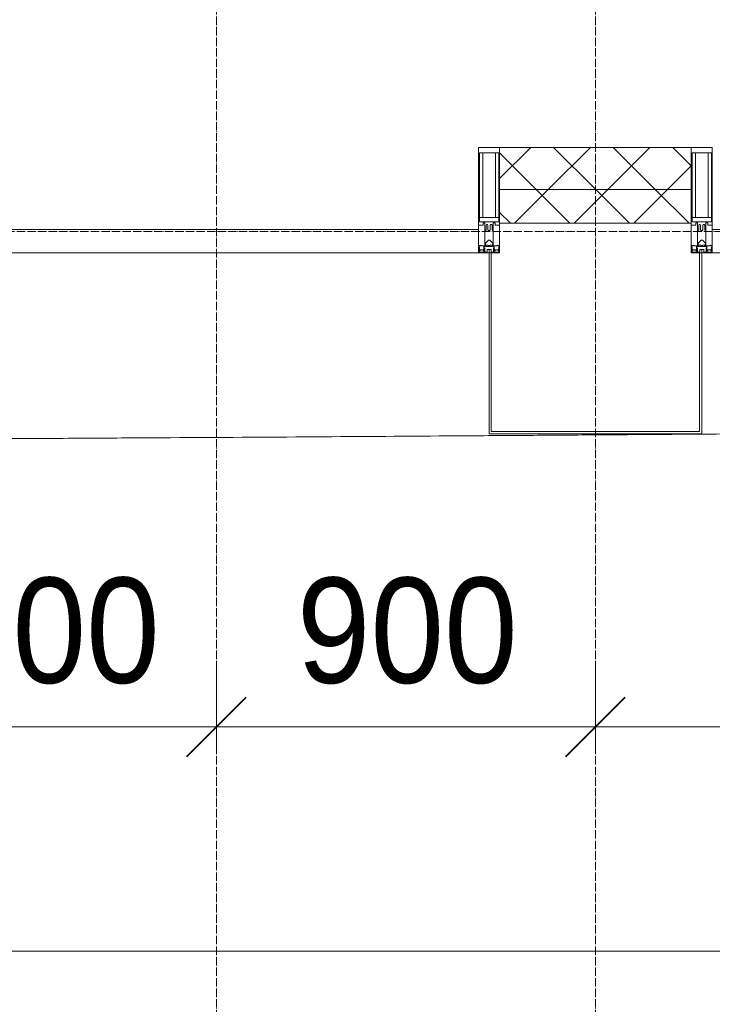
# Model space of a CAD drawing. Header units: millimetres. Extents: x 5617 to 110067, y 7718 to 195801.
# Tile 54 of 81: x 57096 to 58740, y 13565 to 15904. Entities that reach past the tile are written whole.
import ezdxf

# ---------------------------------------------------------------- set-up
doc = ezdxf.new("R2010")
doc.units = ezdxf.units.MM
doc.linetypes.add('ADSK_Линия сетки', pattern=[25, 20, -2.5, 0, -2.5])
doc.linetypes.add('Линия сетки', pattern=[25, 20, -2.5, 0, -2.5])
for name, color, linetype, lineweight in [('Импосты витража', 7, 'Continuous', 18), ('Колонны', 7, 'Continuous', 18), ('Оси', 7, 'Continuous', 9), ('Панели витража', 7, 'Continuous', 18), ('Размеры', 7, 'Continuous', 9), ('Размеры-100', 7, 'Continuous', 9), ('Стены разрез', 7, 'Continuous', 40), ('Стены штриховка', 7, 'Continuous', 40), ('Форма', 7, 'Continuous', 18), ('Элементы узлов', 7, 'Continuous', 18)]:
    doc.layers.add(name, color=color, linetype=linetype, lineweight=lineweight)
doc.styles.add('Arial', font='arial.ttf', dxfattribs={"width": 0.9, "height": 250})
doc.dimstyles.new('Основной_2_5_мм', dxfattribs={"dimscale": 304.8, "dimtxt": 255.06485, "dimasz": 0.463911, "dimexe": 0.492126, "dimexo": 0.492126, "dimgap": 0.098425, "dimtad": 1, "dimdec": 0, "dimdsep": 46, "dimtxsty": 'Arial', "dimblk1": 'OBLIQUE', "dimblk2": 'OBLIQUE', "dimsah": 1, "dimcen": 0.09, "dimdle": 0.492126, "dimazin": 2, "dimtfac": 1, "dimtdec": 4, "dimtix": 1, "dimtmove": 0, "dimatfit": 3, "dimfxl": 1, "dimtvp": 1, "dimtolj": 1, "dimtzin": 0, "dimlwd": 20, "dimlwe": 20, "dimarcsym": 2})
pattern_1 = [(45, (0, 0), (-70.71068, 70.71068), []), (135, (0, 0), (-70.71068, -70.71068), [])]

# ---------------------------------------------------------------- blocks, each defined once
blk = doc.blocks.new('System Panel - A_PAN_Glass-7510832-МКСС_К4_L14_48_300_')
at = {"layer": 'Панели витража', "color": 253, "lineweight": 5, "true_color": 0xaaaaaa}
for p, q in [((656.25, 55), (-656.25, 55)), ((-656.25, 55), (-656.25, 0)), ((656.25, 0), (656.25, 55)), ((-656.25, 0), (656.25, 0))]:
    blk.add_line(p, q, dxfattribs=at)
blk = doc.blocks.new('Rectangular Mullion - 50Wx250H-2623690-МКСС_К4_L14_48_300_')
at = {"layer": 'Элементы узлов', "color": 253, "lineweight": 5, "true_color": 0xaaaaaa}
for p, q in [((-25, 65.2), (-25, 250)), ((-25, 250), (0, 250)), ((-23, 237.3), (0, 237.3)), ((-23, 237.3), (-23, 73.6)), ((-14.9, 84), (-14.9, 237.3)), ((25, 250), (0, 250)), ((23, 237.3), (0, 237.3)), ((14.9, 84), (14.9, 237.3)), ((23, 237.3), (23, 73.6)), ((25, 65.2), (25, 250)), ((0, 84), (-23, 84)), ((-0.5, 73.6), (-23, 73.6)), ((-14, 71.3), (-14, 65.2)), ((-10, 71.3), (-14, 71.3)), ((-10, 53), (-10, 71.3)), ((0, 84), (23, 84)), ((0.5, 73.6), (23, 73.6)), ((10, 71.3), (14, 71.3)), ((10, 53), (10, 71.3)), ((14, 71.3), (14, 65.2)), ((-14, 65.2), (-25, 65.2)), ((-8.7, 53), (-10, 53)), ((-10, 53), (-10, 17)), ((-8.7, 53), (-7, 54.7)), ((-7, 65.2), (-5.9, 67.3)), ((-7, 65.2), (-7, 54.7)), ((-4.1, 67.3), (-5.9, 67.3)), ((-4.1, 67.3), (-2.9, 65.1)), ((-2.9, 65.1), (-2.9, 54.6)), ((-1.3, 53), (-2.9, 54.6)), ((0, 53), (-1.3, 53)), ((0, 53), (1.3, 53)), ((1.3, 53), (2.9, 54.6)), ((4.1, 67.3), (2.9, 65.1)), ((2.9, 65.1), (2.9, 54.6)), ((4.1, 67.3), (5.9, 67.3)), ((7, 65.2), (5.9, 67.3)), ((7, 65.2), (7, 54.7)), ((8.7, 53), (7, 54.7)), ((8.7, 53), (10, 53)), ((10, 53), (10, 17)), ((14, 65.2), (25, 65.2)), ((-8.5, 23), (-1.5, 30)), ((-1.5, 30), (0, 30)), ((1.5, 30), (0, 30)), ((8.5, 23), (1.5, 30)), ((-23.8, 14.6), (-25, 14.2)), ((-25, 0), (-25, 14.2)), ((-22.3, 17), (-23.8, 17)), ((-23.8, 17), (-23.8, 14.6)), ((-22.5, 10.6), (-23.8, 14.6)), ((-22.5, 10.6), (-23.7, 9.9)), ((-23.7, 1.3), (-23.7, 9.9)), ((-23.7, 1.3), (-11.8, 1.3)), ((-23.2, 10.2), (-22.5, 8)), ((-22.5, 8), (-22.5, 4.5)), ((-21.3, 4.5), (-22.5, 4.5)), ((-22.3, 17), (-22.3, 16)), ((-22.3, 16), (-21.3, 16)), ((-19, 17.6), (-21.3, 16)), ((-21.3, 4.5), (-21.3, 6.5)), ((-21.3, 6.5), (-14.2, 6.5)), ((-18.4, 16.6), (-19, 17.6)), ((-7.4, 16.6), (-18.4, 16.6)), ((-14.2, 6.5), (-14.2, 4.5)), ((-13.2, 4.5), (-14.2, 4.5)), ((-13.2, 4.5), (-12.2, 7.2)), ((-12.7, 7.6), (-11.3, 11.4)), ((-12.7, 7.6), (-11.8, 6.9)), ((-12.2, 9), (-12.2, 14.8)), ((-12.2, 14.8), (0, 14.8)), ((-11.8, 1.3), (-11.8, 6.9)), ((-10.5, 11.2), (-11.3, 11.4)), ((-10.5, 1.5), (-10.5, 11.2)), ((-4.8, 1.5), (-10.5, 1.5)), ((-10, 17), (-7.5, 17)), ((-8.5, 18.5), (-8.5, 23)), ((-7.5, 18.5), (-8.5, 18.5)), ((-7.5, 17), (-7.5, 18.5)), ((-7.4, 18), (-7.4, 16.6)), ((-2.6, 18), (-7.4, 18)), ((0, 8), (-4.8, 8)), ((-4.8, 1.5), (-4.8, 8)), ((-2.6, 18), (-2.6, 16.8)), ((-2.6, 16.8), (0, 16.8)), ((2.6, 16.8), (0, 16.8)), ((0, 14.8), (0, 16.8)), ((0, 14.8), (0, 16.8)), ((12.2, 14.8), (0, 14.8)), ((0, 0), (0, 8)), ((0, 8), (4.8, 8)), ((0, 0), (0, 8)), ((2.6, 18), (2.6, 16.8)), ((2.6, 18), (7.4, 18)), ((4.8, 1.5), (4.8, 8)), ((4.8, 1.5), (10.5, 1.5)), ((7.4, 18), (7.4, 16.6)), ((7.4, 16.6), (18.4, 16.6)), ((7.5, 18.5), (8.5, 18.5)), ((7.5, 17), (7.5, 18.5)), ((10, 17), (7.5, 17)), ((8.5, 18.5), (8.5, 23)), ((10.5, 11.2), (11.3, 11.4)), ((10.5, 1.5), (10.5, 11.2)), ((12.7, 7.6), (11.3, 11.4)), ((12.7, 7.6), (11.8, 6.9)), ((11.8, 1.3), (11.8, 6.9)), ((23.7, 1.3), (11.8, 1.3)), ((12.2, 9), (12.2, 14.8)), ((13.2, 4.5), (12.2, 7.2)), ((13.2, 4.5), (14.2, 4.5)), ((21.3, 6.5), (14.2, 6.5)), ((14.2, 6.5), (14.2, 4.5)), ((18.4, 16.6), (19, 17.6)), ((19, 17.6), (21.3, 16)), ((22.3, 16), (21.3, 16)), ((21.3, 4.5), (21.3, 6.5)), ((21.3, 4.5), (22.5, 4.5)), ((22.3, 17), (22.3, 16)), ((22.3, 17), (23.8, 17)), ((22.5, 10.6), (23.8, 14.6)), ((22.5, 10.6), (23.7, 9.9)), ((23.2, 10.2), (22.5, 8)), ((22.5, 8), (22.5, 4.5)), ((23.7, 1.3), (23.7, 9.9)), ((23.8, 17), (23.8, 14.6)), ((23.8, 14.6), (25, 14.2)), ((25, 0), (25, 14.2)), ((-25, 0), (0, 0)), ((25, 0), (0, 0))]:
    blk.add_line(p, q, dxfattribs=at)
for centre, start, end in [((-0.5, 73.1), 360, 90), ((0.5, 73.1), 90, 180)]:
    blk.add_arc(centre, 0.5, start, end, dxfattribs=at)
blk = doc.blocks.new('Rectangular Mullion - R_StandardFrame_50Wx250H-V79-МКСС_К4_L14_48_300_')
at = {"layer": 'Импосты витража', "color": 253, "lineweight": 5, "true_color": 0xaaaaaa}
for p, q in [((-25, -250), (-25, 0)), ((-25, 0), (0, 0)), ((5, 0), (25, 0)), ((25, 0), (25, -250)), ((25, -250), (-25, -250))]:
    blk.add_line(p, q, dxfattribs=at)
blk = doc.blocks.new('Rectangular Mullion - R_StandardFrame_50Wx250H-7509108-МКСС_К4_L14_48_300_')
at = {"layer": 'Импосты витража', "color": 253, "lineweight": 5, "true_color": 0xaaaaaa}
for p, q in [((-25, -250), (-25, 0)), ((-25, 0), (-5, 0)), ((0, 0), (25, 0)), ((25, 0), (25, -250)), ((25, -250), (-25, -250))]:
    blk.add_line(p, q, dxfattribs=at)
blk = doc.blocks.new('A_SLK_PAN_Type1 - Прямой тип панели-6537680-МКСС_К4_L14_48_300_')
at = {"layer": 'Колонны', "lineweight": 5}
for p, q in [((-252.5, 430), (252.5, 430)), ((-252.5, 0), (-252.5, 430)), ((-247.5, 425), (-247.5, 0)), ((247.5, 425), (-247.5, 425)), ((247.5, 0), (247.5, 425)), ((252.5, 430), (252.5, 0)), ((-247.5, 0), (-252.5, 0)), ((252.5, 0), (247.5, 0))]:
    blk.add_line(p, q, dxfattribs=at)
blk = doc.blocks.new('135_SLK_K4_AR_FCD_rvt-1-МКСС_К4_L14_48_300_')
at = {"layer": 'Стены разрез', "lineweight": 5, "true_color": 0xaaaaaa}
h = blk.add_hatch(dxfattribs=at)
h.set_pattern_fill('FP_4', color=253, style=0, pattern_type=2)
h.set_pattern_definition(pattern_1)
h.paths.add_polyline_path([(126177.5, 15500), (126177.5, 15600), (125722.5, 15600), (125722.5, 15500)])
h = blk.add_hatch(dxfattribs=at)
h.set_pattern_fill('FP_4', color=253, style=0, pattern_type=2)
h.set_pattern_definition(pattern_1)
h.paths.add_polyline_path([(126177.5, 15420), (126177.5, 15500), (125722.5, 15500), (125722.5, 15420)])
at = {"layer": 'Стены разрез', "color": 253, "lineweight": 9, "true_color": 0xaaaaaa}
for p, q in [((126177.5, 15600), (125722.5, 15600)), ((125722.5, 15600), (125722.5, 15420)), ((126177.5, 15420), (126177.5, 15600)), ((125722.5, 15420), (126177.5, 15420))]:
    blk.add_line(p, q, dxfattribs=at)
at = {"layer": 'Стены штриховка', "color": 253, "lineweight": 9, "true_color": 0xaaaaaa}
blk.add_line((126177.5, 15500), (125722.5, 15500), dxfattribs=at)
at = {"layer": 'Форма', "color": 253, "lineweight": 9, "true_color": 0xaaaaaa}
blk.add_open_spline([(122602.5, 14900.3), (122687.7, 14900.5), (122829.7, 14900.9), (123028.3, 14901.5), (123198.5, 14902.1), (123368.6, 14902.7), (123595.3, 14903.6), (123878.5, 14904.9), (124161.8, 14906.2), (124388.5, 14907.4), (124558.6, 14908.3), (124728.8, 14909.3), (124955.4, 14910.6), (125238.7, 14912.3), (125522, 14914.2), (125748.7, 14915.8), (125975.5, 14917.4), (126259, 14919.4), (126598.8, 14922), (126882.1, 14924.3), (127108.8, 14926.2), (127279, 14927.6), (127449.1, 14929), (127675.8, 14931), (127959, 14933.5), (128242.2, 14936), (128468.9, 14938.1), (128639.1, 14939.7), (128809.3, 14941.3), (129035.9, 14943.4), (129319.1, 14946.2), (129562.4, 14948.5), (129692.5, 14949.8), (129709.3, 14949.9)], degree=3, knots=[-0.3727906, -0.3727906, -0.3727906, -0.3727906, -0.3660714, -0.3616071, -0.3571429, -0.3526786, -0.3482143, -0.3392857, -0.3303571, -0.3258929, -0.3214286, -0.3169643, -0.3125, -0.3035714, -0.2946429, -0.2901786, -0.2857143, -0.2767857, -0.2678571, -0.2589286, -0.2544643, -0.25, -0.2455357, -0.2410714, -0.2321429, -0.2232143, -0.21875, -0.2142857, -0.2098214, -0.2053571, -0.1964286, -0.1875, -0.1861798, -0.1861798, -0.1861798, -0.1861798], dxfattribs=at)
at = {"layer": 'Импосты витража', "color": 253, "lineweight": 5, "true_color": 0xaaaaaa}
for p in [(125697.5, 15350), (126202.5, 15350)]:
    blk.add_blockref('Rectangular Mullion - 50Wx250H-2623690-МКСС_К4_L14_48_300_', p, dxfattribs=at)
at = {"layer": 'Импосты витража', "color": 253, "lineweight": 5, "true_color": 0xaaaaaa, "extrusion": (0, 0, -1), "rotation": 180}
for name, p in [('Rectangular Mullion - R_StandardFrame_50Wx250H-V79-МКСС_К4_L14_48_300_', (-125697.5, 15350)), ('Rectangular Mullion - R_StandardFrame_50Wx250H-7509108-МКСС_К4_L14_48_300_', (-126202.5, 15350))]:
    blk.add_blockref(name, p, dxfattribs=at)
at = {"layer": 'Колонны', "color": 253, "lineweight": 5, "true_color": 0xaaaaaa, "rotation": 180}
blk.add_blockref('A_SLK_PAN_Type1 - Прямой тип панели-6537680-МКСС_К4_L14_48_300_', (125950, 15350), dxfattribs=at)
at = {"layer": 'Панели витража', "color": 253, "lineweight": 5, "true_color": 0xaaaaaa}
for p in [(125016.3, 15350), (126883.8, 15350)]:
    blk.add_blockref('System Panel - A_PAN_Glass-7510832-МКСС_К4_L14_48_300_', p, dxfattribs=at)
blk = doc.blocks.new('DIMBLOCK11-МКСС_К4_L14_48_300_')
at = {"layer": 'Размеры-100', "lineweight": 20, "transparency": 16777216}
for p, q in [((56762.7, 14223.5), (56762.7, 14373.5)), ((57562.7, 14223.5), (57562.7, 14373.5)), ((56762.7, 14223.5), (57562.7, 14223.5)), ((56762.7, 14223.5), (56762.7, 14173.5)), ((57562.7, 14223.5), (57562.7, 14173.5))]:
    blk.add_line(p, q, dxfattribs=at)
at = {"layer": 'Размеры-100', "lineweight": 40, "transparency": 16777216}
for p, q in [((56762.7, 14223.5), (56833.4, 14294.2)), ((57562.7, 14223.5), (57633.4, 14294.2)), ((56762.7, 14223.5), (56692, 14152.8)), ((57562.7, 14223.5), (57492, 14152.8))]:
    blk.add_line(p, q, dxfattribs=at)
at = {"layer": 'Размеры-100', "color": 0, "lineweight": 20, "transparency": 16777216, "insert": (56903.7, 14578.1), "char_height": 250, "width": 621.573, "attachment_point": 1, "line_spacing_factor": 0.941778, "style": 'Arial'}
blk.add_mtext('800', dxfattribs=at)
blk = doc.blocks.new('_Oblique')
at = {"color": 0, "linetype": 'ByBlock', "lineweight": -2}
blk.add_line((-0.5, -0.5), (0.5, 0.5), dxfattribs=at)
blk = doc.blocks.new('DIMBLOCK12-МКСС_К4_L14_48_300_')
at = {"layer": 'Размеры-100', "lineweight": 20, "transparency": 16777216}
for p, q in [((57562.7, 14223.5), (57562.7, 14373.5)), ((58462.7, 14223.5), (58462.7, 14373.5)), ((57562.7, 14223.5), (58462.7, 14223.5)), ((57562.7, 14223.5), (57562.7, 14173.5)), ((58462.7, 14223.5), (58462.7, 14173.5))]:
    blk.add_line(p, q, dxfattribs=at)
at = {"layer": 'Размеры-100', "lineweight": 40, "transparency": 16777216}
for p, q in [((57562.7, 14223.5), (57633.4, 14294.2)), ((58462.7, 14223.5), (58533.4, 14294.2)), ((57562.7, 14223.5), (57492, 14152.8)), ((58462.7, 14223.5), (58392, 14152.8))]:
    blk.add_line(p, q, dxfattribs=at)
at = {"layer": 'Размеры-100', "color": 0, "lineweight": 20, "transparency": 16777216, "insert": (57753.7, 14578.1), "char_height": 250, "width": 621.573, "attachment_point": 1, "line_spacing_factor": 0.941778, "style": 'Arial'}
blk.add_mtext('900', dxfattribs=at)
blk = doc.blocks.new('DIMBLOCK13-МКСС_К4_L14_48_300_')
at = {"layer": 'Размеры-100', "lineweight": 20, "transparency": 16777216}
for p, q in [((58462.7, 14223.5), (58462.7, 14373.5)), ((62062.7, 14223.5), (62062.7, 14373.5)), ((58462.7, 14223.5), (62062.7, 14223.5)), ((58462.7, 14223.5), (58462.7, 14173.5)), ((62062.7, 14223.5), (62062.7, 14173.5))]:
    blk.add_line(p, q, dxfattribs=at)
at = {"layer": 'Размеры-100', "lineweight": 40, "transparency": 16777216}
for p, q in [((58462.7, 14223.5), (58533.4, 14294.2)), ((62062.7, 14223.5), (62133.4, 14294.2)), ((58462.7, 14223.5), (58392, 14152.8)), ((62062.7, 14223.5), (61992, 14152.8))]:
    blk.add_line(p, q, dxfattribs=at)
at = {"layer": 'Размеры-100', "color": 0, "lineweight": 20, "transparency": 16777216, "insert": (59917.4, 14578.1), "char_height": 250, "width": 828.765, "attachment_point": 1, "line_spacing_factor": 0.941778, "style": 'Arial'}
blk.add_mtext('3600', dxfattribs=at)
blk = doc.blocks.new('DIMBLOCK16-МКСС_К4_L14_48_300_')
at = {"layer": 'Размеры-100', "lineweight": 20, "transparency": 16777216}
for p, q in [((29662.7, 13690.7), (29662.7, 13840.7)), ((69262.7, 13690.7), (69262.7, 13840.7)), ((29512.7, 13690.7), (69412.7, 13690.7)), ((29662.7, 13690.7), (29662.7, 13640.7)), ((69262.7, 13690.7), (69262.7, 13640.7))]:
    blk.add_line(p, q, dxfattribs=at)
at = {"layer": 'Размеры-100', "lineweight": 40, "transparency": 16777216}
for p, q in [((29662.7, 13690.7), (29733.4, 13761.4)), ((69262.7, 13690.7), (69333.4, 13761.4)), ((29662.7, 13690.7), (29592, 13620)), ((69262.7, 13690.7), (69192, 13620))]:
    blk.add_line(p, q, dxfattribs=at)
at = {"layer": 'Размеры-100', "color": 0, "lineweight": 20, "transparency": 16777216, "insert": (49031.1, 14045.3), "char_height": 250, "width": 1035.956, "attachment_point": 1, "line_spacing_factor": 0.941778, "style": 'Arial'}
blk.add_mtext('39600', dxfattribs=at)

msp = doc.modelspace()

# ---------------------------------------------------------------- linework, layer by layer
at = {"layer": 'Оси', "linetype": 'Линия сетки'}
for p, q in [((57562.7, 12025.7), (57562.7, 33150)), ((58462.7, 12025.7), (58462.7, 33150))]:
    msp.add_line(p, q, dxfattribs=at)
at = {"layer": 'Оси', "linetype": 'ADSK_Линия сетки'}
msp.add_line((69432.7, 15400), (25313.5, 15400), dxfattribs=at)

# ---------------------------------------------------------------- block references
at = {"lineweight": 5}
msp.add_blockref('135_SLK_K4_AR_FCD_rvt-1-МКСС_К4_L14_48_300_', (-67487.3, 0), dxfattribs=at)

# ---------------------------------------------------------------- dimensions: what is measured, and where the dimension line sits
at = {"layer": 'Размеры', "lineweight": 20}
for base, p1, p2, override, picture, middle in [((57562.7, 14223.5), (56762.7, 14323.5), (57562.7, 14323.5), {"dimpost": '<>', "dimfxl": 800}, 'DIMBLOCK11-МКСС_К4_L14_48_300_', (57162.7, 14381.2)), ((58462.7, 14223.5), (57562.7, 14323.5), (58462.7, 14323.5), {"dimpost": '<>', "dimfxl": 900}, 'DIMBLOCK12-МКСС_К4_L14_48_300_', (58012.7, 14381.2)), ((62062.7, 14223.5), (58462.7, 14323.5), (62062.7, 14323.5), {"dimpost": '<>', "dimfxl": 3600}, 'DIMBLOCK13-МКСС_К4_L14_48_300_', (60262.7, 14381.3)), ((69262.7, 13690.7), (29662.7, 13790.7), (69262.7, 13790.7), {"dimpost": '<>', "dimfxl": 39600}, 'DIMBLOCK16-МКСС_К4_L14_48_300_', (49462.7, 13848.4))]:
    dim = msp.add_linear_dim(base=base, p1=p1, p2=p2, dimstyle='Основной_2_5_мм', override=override, dxfattribs=at)
    dim.commit()
    dim.dimension.update_dxf_attribs({"geometry": picture, "text_midpoint": middle})

doc.saveas('drawing.dxf')
